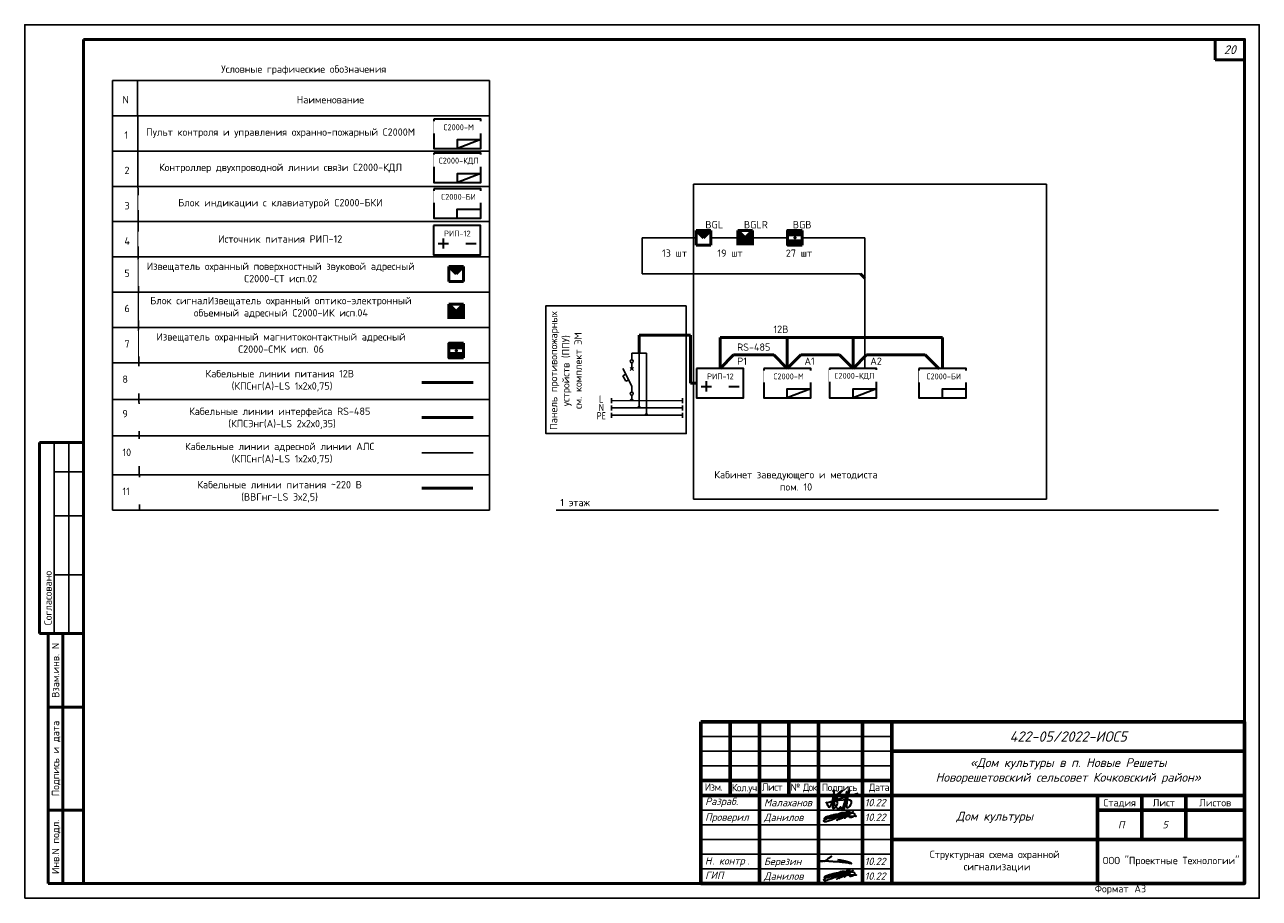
# Paper-space layout '20' of a CAD drawing. Header units: millimetres. Extents: x 0 to 420, y 0 to 297.
import ezdxf
from ezdxf.enums import TextEntityAlignment as Align

# ---------------------------------------------------------------- set-up
doc = ezdxf.new("R2010")
doc.units = ezdxf.units.MM
doc.set_wipeout_variables(frame=1)
doc.linetypes.add('Dashed', pattern=[564.444447, 282.222223, -282.222223])
for name, color, linetype, lineweight in [('....ТЕКСТ', 7, 'Continuous', 15), ('1', 7, 'Continuous', 25), ('_разбивка', 5, 'Continuous', 25), ('Основной АППЗ', 250, 'Continuous', 20), ('подпись_Ном._пера__5', 251, 'Continuous', 18)]:
    doc.layers.add(name, color=color, linetype=linetype, lineweight=lineweight)
for name, color, linetype in [('226-1-Основной', 7, 'Continuous'), ('_0', 7, 'Continuous'), ('_ОС-Извещатели', 170, 'Continuous'), ('RS-485 АППЗ', 5, 'Continuous'), ('Проводки 220', 14, 'Continuous'), ('Текст', 5, 'Continuous'), ('Штампы', 7, 'Continuous')]:
    doc.layers.add(name, color=color, linetype=linetype)
doc.layers.add('_Unplot', color=7, linetype='Continuous', plot=False)
doc.layers.add('ПС', color=7, linetype='Continuous', lineweight=30, true_color=0x991b1e)
doc.styles.add('GOST изосп', font='isocpeui.ttf')
doc.styles.add('ISOCPEUR', font='isocpeur.ttf', dxfattribs={"height": 250})
doc.styles.add('XREF1$0$Standard', font='isocpeur.ttf')
doc.styles.add('Инна', font='isocpeur.ttf')

# ---------------------------------------------------------------- blocks, each defined once
blk = doc.blocks.new('*U62')
at = {"lineweight": 50}
for p, q in [((5, 155), (20, 155)), ((5, 155), (5, 90)), ((5, 90), (20, 90)), ((8, 5), (8, 90)), ((13, 5), (13, 90)), ((8, 65), (20, 65)), ((8, 30), (20, 30)), ((8, 5), (20, 5))]:
    blk.add_line(p, q, dxfattribs=at)
for p, q in [((10, 155), (10, 90)), ((15, 155), (15, 90)), ((10, 145), (20, 145)), ((10, 130), (20, 130)), ((10, 110), (20, 110))]:
    blk.add_line(p, q)
blk.add_lwpolyline([(0, 0), (420, 0), (420, 297), (0, 297)], close=True)
blk.add_lwpolyline([(20, 292), (415, 292), (415, 5), (20, 5)], close=True, dxfattribs=at)
at = {"style": 'XREF1$0$Standard'}
for s, p in [('Согласовано', (7.95, 102.07)), ('Взам.инв. N', (10.5, 77.5)), ('Подпись и дата', (10.5, 47.5)), ('Инв.N подл.', (10.5, 17.5))]:
    blk.add_text(s, height=2.5, rotation=90, dxfattribs=at).set_placement(p, align=Align.MIDDLE_CENTER)
blk.add_text('Формат', height=2.5, dxfattribs=at).set_placement((364.02, 2))
blk.add_text('А3', height=2.5, dxfattribs=at).set_placement((381.51, 2), align=Align.RIGHT)
blk = doc.blocks.new('Данилов')
at = {"layer": 'Текст', "color": 5, "linetype": 'Continuous', "lineweight": 35}
blk.add_spline([(16.57, 2.03), (16.84, 1.96), (16.9, 1.93), (16.11, 1.84), (15.52, 1.83), (14.35, 1.81), (12.86, 1.78), (10.59, 1.71), (8.06, 1.57), (5, 1.33), (1.58, 0.86), (-0.99, 0.45), (-2.84, 0.04), (-3.4, -0.05), (-4, -0.1), (-4.42, 0.02), (-4.58, 0.29), (-4.5, 0.74), (-3.62, 1.41), (-1.22, 2.2), (1.23, 2.84), (3.6, 3.31), (6, 3.65), (8.46, 3.93), (10.51, 4.14), (12.27, 4.24), (14.14, 4.19), (15.02, 3.99), (15.65, 3.67), (15.9, 3.17), (15.68, 2.33), (15.01, 1.6), (14.17, 1.17), (13.27, 1), (12.82, 1.01), (12.5, 1.22), (12.34, 1.52), (12.29, 1.89), (12.33, 2.27), (12.36, 2.51), (12.28, 2.71), (11.98, 2.73), (10.93, 2.22), (10.41, 1.77), (9.49, 0.97), (9.09, 0.61), (9.74, 1.14), (11.34, 2.3), (12.68, 3.32), (13.53, 4), (14.45, 4.84), (14.73, 5.02), (14.1, 4.45), (12.79, 3.75), (9.85, 2.43), (7.98, 1.46), (6.36, 0.51), (5.26, -0.13), (5.02, -0.25), (5.88, 0.1), (6.99, 0.64), (8.06, 1.2), (8.99, 1.85), (9.54, 2.47), (9.64, 2.72), (9.63, 2.9), (9.31, 2.98), (8, 2.69), (7.32, 2.32), (7.13, 2.17), (7.16, 2.04), (7.57, 2.09), (8.58, 2.58), (9.8, 3.18), (10.7, 3.69), (11.72, 4.44), (12.4, 5.08), (12.66, 5.41), (12.66, 5.53), (12.43, 5.49), (11.14, 4.97), (8.85, 3.45), (6.97, 1.87), (6.09, 1.13), (5.01, 0.23), (3.8, -0.86), (4.96, 0.1), (6.7, 1.8), (7.81, 2.86), (9.59, 4.14), (10.41, 4.83), (9.91, 4.33), (7.78, 2.91), (5.86, 1.89), (3.37, 0.71), (0.08, -0.68), (-2.94, -1.71), (-3.97, -2.01), (-4.64, -1.95), (-4.93, -1.69), (-5.05, -1.18), (-4.5, -0.48), (-3.6, 0.13), (-0.26, 1.5), (2.12, 2.21), (4.48, 2.71), (5.04, 2.78), (5.53, 2.76), (5.92, 2.58), (5.7, 2.44), (5.27, 2.38), (4.59, 2.45), (4.26, 2.79), (4.34, 3.12), (4.89, 3.56), (6.53, 4.25), (7.69, 4.48), (8.6, 4.53), (9.05, 4.34), (9.23, 4.06), (9.09, 3.69), (7.96, 3.19), (7.62, 3.1), (7.3, 3.13), (7.22, 3.26), (7.35, 3.41)], degree=3, dxfattribs=at)
blk = doc.blocks.new('Березин')
at = {"layer": 'Текст', "color": 162, "linetype": 'Continuous', "lineweight": 35, "true_color": 0x1b28e4}
blk.add_spline([(6.37, 4.32), (6.46, 4.37), (6.67, 4.53), (6.83, 4.66), (7.07, 4.86), (7.16, 4.96), (7.03, 4.86), (6.71, 4.62), (6.12, 4.21), (5.66, 3.87), (4.86, 3.22), (4.29, 2.8), (3.78, 2.45), (3.31, 2.11), (2.87, 1.84), (2.57, 1.66), (3.04, 2), (3.47, 2.25), (3.65, 2.32), (3.84, 2.3), (4, 2.14), (4.22, 1.8), (4.29, 1.7), (4.1, 1.77), (3.96, 1.79), (3.45, 1.8), (2.67, 1.83), (1.49, 1.79), (-0.24, 1.68), (-1.04, 1.65), (-1.35, 1.62), (0.11, 1.71), (1.67, 1.83), (3.46, 1.92), (4.92, 1.89), (5.68, 1.82), (6.66, 1.67), (7.36, 1.65), (7.98, 1.61), (10.67, 1.46), (12.63, 1.29), (14.6, 1.11), (17.03, 0.86), (18.87, 0.57), (20.24, 0.32), (20.75, 0.24), (20.86, 0.23), (20.68, 0.37), (20.03, 0.64), (18.93, 1.02), (17.2, 1.48), (14.97, 1.98), (13.38, 2.29), (11.56, 2.53)], degree=3, dxfattribs=at)
blk = doc.blocks.new('СМК')
at = {"color": 0, "linetype": 'ByBlock', "lineweight": 50, "ltscale": 100}
blk.add_wipeout([(-2, -2), (-2, 2), (2, 2), (2, -2)], dxfattribs=at)
at = {"linetype": 'ByBlock', "lineweight": 50, "ltscale": 100}
h = blk.add_hatch(color=0, dxfattribs=at)
h.paths.add_polyline_path([(2, 2), (-2, 2), (-2, 0.8), (2, 0.8)])
h.paths.add_polyline_path([(2, -0.8), (-2, -0.8), (-2, -2), (2, -2)])
at = {"color": 0, "linetype": 'ByBlock', "lineweight": 50}
for p, q in [((2, 2), (-2, 2)), ((2, -2), (2, 2)), ((-2, -2), (2, -2))]:
    blk.add_line(p, q, dxfattribs=at)
at = {"color": 0, "linetype": 'ByBlock', "lineweight": 50, "ltscale": 100}
blk.add_line((-2, 2), (-2, -2), dxfattribs=at)
for points in [[(-2, 2), (2, 2), (2, 0.8), (-2, 0.8)], [(-2, -2), (2, -2), (2, -0.8), (-2, -0.8)]]:
    blk.add_lwpolyline(points, close=True, dxfattribs=at)
at = {"layer": '_Unplot', "lineweight": 50, "ltscale": 100}
blk.add_point((0, 0), dxfattribs=at)
blk.add_point((0, 0), dxfattribs=at)
blk = doc.blocks.new('ИОП')
at = {"color": 0, "linetype": 'ByBlock', "lineweight": 50, "ltscale": 100}
blk.add_wipeout([(-2, -2), (-2, 2), (2, 2), (2, -2)], dxfattribs=at)
at = {"linetype": 'ByBlock', "lineweight": 50, "ltscale": 100}
blk.add_hatch(color=0, dxfattribs=at).paths.add_polyline_path([(0, 0), (2, -2), (2, 2)])
at = {"color": 0, "linetype": 'ByBlock', "lineweight": 50, "ltscale": 100}
for p, q in [((2, 2), (-2, 2)), ((2, 2), (0, 0)), ((0, 0), (2, -2)), ((2, -2), (2, 2))]:
    blk.add_line(p, q, dxfattribs=at)
at = {"color": 0, "linetype": 'ByBlock', "lineweight": 50}
for p, q in [((-2, 2), (-2, -2)), ((-2, -2), (2, -2))]:
    blk.add_line(p, q, dxfattribs=at)
blk = doc.blocks.new('ИО')
at = {"color": 0, "linetype": 'ByBlock', "lineweight": 50, "ltscale": 100}
blk.add_wipeout([(-2, -2), (-2, 2), (2, 2), (2, -2)], dxfattribs=at)
at = {"linetype": 'ByBlock', "lineweight": 50, "ltscale": 100}
blk.add_hatch(color=0, dxfattribs=at).paths.add_polyline_path([(-2, -2), (2, -2), (0, 0), (2, 2), (-2, 2)])
at = {"color": 0, "linetype": 'ByBlock', "lineweight": 50, "ltscale": 100}
for p, q in [((2, 2), (-2, 2)), ((2, 2), (0, 0)), ((0, 0), (2, -2)), ((2, -2), (2, 2))]:
    blk.add_line(p, q, dxfattribs=at)
at = {"color": 0, "linetype": 'ByBlock', "lineweight": 50}
blk.add_line((-2, -2), (2, -2), dxfattribs=at)
at = {"color": 0, "linetype": 'ByBlock', "lineweight": 50, "ltscale": 100}
blk.add_point((0, 0), dxfattribs=at)

psp = doc.layouts.new('20')

# ---------------------------------------------------------------- linework, layer by layer
at = {"layer": '....ТЕКСТ'}
psp.add_line((158.1, 143.84), (29.81, 143.84), dxfattribs=at)
at = {"ltscale": 100}
for p, q in [((414.99, 291.92), (404.99, 291.92)), ((217.01, 224.47), (210.01, 224.47)), ((210.01, 224.47), (210.01, 212.23)), ((264.5, 224.47), (285.83, 224.47)), ((210.01, 212.23), (284.33, 212.23)), ((134.36, 151.32), (152.51, 151.32))]:
    psp.add_line(p, q, dxfattribs=at)
at = {"lineweight": 50, "ltscale": 100}
for p, q in [((404.99, 291.92), (404.99, 284.92)), ((404.99, 284.92), (414.99, 284.92))]:
    psp.add_line(p, q, dxfattribs=at)
at = {"color": 0}
for p, q in [((206.5, 181.98), (206.5, 179.88)), ((206.5, 173.98), (203.5, 179.98)), ((206.5, 171.98), (206.5, 173.98))]:
    psp.add_line(p, q, dxfattribs=at)
at = {"color": 0, "linetype": 'Continuous'}
for p, q in [((204.49, 178.1), (203.52, 177.56)), ((203.52, 177.56), (204.49, 175.74)), ((204.49, 175.74), (205.35, 176.11))]:
    psp.add_line(p, q, dxfattribs=at)
at = {"ltscale": 100}
for points in [[(229.89, 224.47), (217.01, 224.47)], [(246.33, 224.47), (233.43, 224.47)], [(260.5, 224.47), (247.6, 224.47)]]:
    psp.add_lwpolyline(points, dxfattribs=at)
at = {"color": 0}
for points in [[(205.96, 179.33), (207.05, 180.42)], [(205.96, 180.42), (207.05, 179.33)]]:
    psp.add_lwpolyline(points, dxfattribs=at)
at = {"color": 0, "lineweight": 25, "const_width": 0.7}
for points in [[(206.85, 169.12, 1), (206.15, 169.12)], [(209.35, 166.62, 1), (208.65, 166.62)], [(211.85, 164.12, 1), (211.15, 164.12)]]:
    psp.add_lwpolyline(points, format="xyb", dxfattribs=at)
at = {"color": 0}
for centre in [(206.5, 182.48), (206.5, 171.48)]:
    psp.add_circle(centre, 0.5, dxfattribs=at)
at = {"layer": '1', "linetype": 'Continuous', "lineweight": 60}
for points in [[(229.99, 59.92), (414.99, 59.92)], [(229.99, 4.92), (229.99, 59.92)], [(229.99, 59.92), (414.99, 59.92)], [(229.99, 4.92), (229.99, 59.92)], [(239.99, 59.92), (239.99, 34.92)], [(239.99, 59.92), (239.99, 34.92)], [(249.99, 59.92), (249.99, 4.92)], [(249.99, 59.92), (249.99, 4.92)], [(259.99, 59.92), (259.99, 34.92)], [(259.99, 59.92), (259.99, 34.92)], [(269.99, 59.92), (269.99, 4.92)], [(269.99, 59.92), (269.99, 4.92)], [(284.99, 59.92), (284.99, 4.92)], [(284.99, 59.92), (284.99, 4.92)], [(294.99, 4.92), (294.99, 59.91)], [(294.99, 4.92), (294.99, 59.91)], [(294.99, 49.92), (414.99, 49.92)], [(294.99, 49.92), (414.99, 49.92)], [(229.99, 39.92), (294.99, 39.92)], [(229.99, 39.92), (294.99, 39.92)], [(229.99, 34.92), (414.99, 34.92)], [(229.99, 34.92), (414.99, 34.92)], [(364.99, 4.92), (364.99, 34.92)], [(364.99, 34.92), (364.99, 4.92)], [(364.99, 4.92), (364.99, 34.92)], [(364.99, 34.92), (364.99, 4.92)], [(379.99, 34.92), (379.99, 19.92)], [(379.99, 34.92), (379.99, 19.92)], [(394.99, 34.92), (394.99, 19.92)], [(394.99, 34.92), (394.99, 19.92)], [(364.99, 29.92), (414.99, 29.92)], [(364.99, 29.92), (414.99, 29.92)], [(294.99, 19.92), (414.99, 19.92)], [(294.99, 19.92), (414.99, 19.92)]]:
    psp.add_lwpolyline(points, dxfattribs=at)
at = {"layer": '1', "linetype": 'Continuous', "lineweight": 60, "ltscale": 100}
for points in [[(414.99, 4.92), (414.99, 59.92)], [(414.99, 4.92), (414.99, 59.92)], [(229.99, 4.92), (414.99, 4.92)], [(229.99, 4.92), (414.99, 4.92)]]:
    psp.add_lwpolyline(points, dxfattribs=at)
at = {"layer": '1', "linetype": 'Continuous', "lineweight": 25}
for points in [[(229.99, 54.92), (294.99, 54.92)], [(229.99, 54.92), (294.99, 54.92)], [(229.99, 49.92), (294.99, 49.92)], [(229.99, 49.92), (294.99, 49.92)], [(229.99, 44.92), (294.99, 44.92)], [(229.99, 44.92), (294.99, 44.92)], [(229.99, 29.92), (294.99, 29.92)], [(229.99, 29.92), (294.99, 29.92)], [(229.99, 24.92), (294.99, 24.92)], [(229.99, 24.92), (294.99, 24.92)], [(229.99, 19.92), (294.99, 19.92)], [(229.99, 19.92), (294.99, 19.92)], [(229.99, 14.92), (294.99, 14.92)], [(229.99, 14.92), (294.99, 14.92)], [(229.99, 9.92), (294.99, 9.92)], [(229.99, 9.92), (294.99, 9.92)]]:
    psp.add_lwpolyline(points, dxfattribs=at)
at = {"layer": '226-1-Основной', "lineweight": 25}
for p, q in [((29.81, 131.84), (29.81, 277.96)), ((38.37, 277.96), (39.05, 131.84)), ((158.1, 131.84), (158.1, 277.96)), ((158.1, 265.96), (29.81, 265.96)), ((158.1, 253.96), (29.81, 253.96)), ((158.1, 241.96), (29.81, 241.96)), ((158.1, 229.96), (29.81, 229.96)), ((158.1, 217.96), (29.81, 217.96)), ((158.1, 217.96), (29.81, 217.96)), ((158.1, 205.96), (29.81, 205.96)), ((158.1, 205.96), (29.81, 205.96)), ((158.1, 193.96), (29.81, 193.96)), ((158.1, 193.96), (29.81, 193.96)), ((158.1, 181.96), (29.81, 181.96)), ((158.1, 169.54), (29.81, 169.54)), ((158.1, 143.84), (29.81, 143.84)), ((158.1, 131.84), (29.81, 131.84))]:
    psp.add_line(p, q, dxfattribs=at)
psp.add_lwpolyline([(29.81, 277.96), (158.1, 277.96)], dxfattribs=at)
at = {"layer": '226-1-Основной', "color": 0, "lineweight": 25}
psp.add_lwpolyline([(206.5, 182.98), (206.5, 185.25)], dxfattribs=at)
at = {"layer": 'RS-485 АППЗ', "lineweight": 50}
for p, q in [((236.57, 190.56), (306.93, 190.56)), ((306.93, 190.56), (312.22, 190.56)), ((134.36, 175.32), (152.51, 175.32))]:
    psp.add_line(p, q, dxfattribs=at)
at = {"layer": 'RS-485 АППЗ', "color": 32, "lineweight": 50, "true_color": 0xcd6928}
for p, q in [((241.16, 184.68), (254.83, 184.68)), ((259.43, 180.08), (264.03, 184.68)), ((277.22, 184.68), (264.03, 184.68)), ((281.82, 180.08), (286.42, 184.68)), ((302.29, 184.68), (286.42, 184.68)), ((306.32, 184.68), (294.35, 184.68)), ((134.36, 163.32), (152.51, 163.32))]:
    psp.add_line(p, q, dxfattribs=at)
at = {"layer": 'RS-485 АППЗ', "lineweight": 50}
for points in [[(259.43, 190.56), (259.43, 180.08)], [(281.82, 190.56), (281.82, 180.08)]]:
    psp.add_lwpolyline(points, dxfattribs=at)
at = {"layer": 'RS-485 АППЗ', "color": 32, "lineweight": 50, "true_color": 0xcd6928}
for points in [[(259.43, 180.08), (254.83, 184.68)], [(281.82, 180.08), (277.22, 184.68)]]:
    psp.add_lwpolyline(points, dxfattribs=at)
at = {"layer": 'Основной АППЗ', "color": 0, "lineweight": 25}
for p, q in [((199.67, 169.98), (199.67, 168.25)), ((223.74, 169.98), (223.74, 168.25)), ((199.67, 167.48), (199.67, 165.75)), ((199.67, 164.98), (199.67, 163.25)), ((223.74, 167.48), (223.74, 165.75)), ((223.74, 164.98), (223.74, 163.25))]:
    psp.add_line(p, q, dxfattribs=at)
psp.add_lwpolyline([(225.07, 201.36), (225.07, 157.9), (177.28, 157.9), (177.28, 201.36)], close=True, dxfattribs=at)
for points in [[(209, 185.25), (209, 166.62)], [(211.5, 185.25), (211.5, 164.12)], [(206.5, 170.98), (206.5, 169.12)], [(199.67, 166.62), (223.74, 166.62)], [(199.67, 164.12), (223.74, 164.12)]]:
    psp.add_lwpolyline(points, dxfattribs=at)
at = {"layer": 'Основной АППЗ', "color": 0, "lineweight": 25, "const_width": 0.5}
psp.add_lwpolyline([(199.67, 169.12), (223.74, 169.12)], dxfattribs=at)
at = {"layer": 'подпись_Ном._пера__5', "color": 5, "linetype": 'Continuous', "lineweight": 35}
psp.add_spline([(272.56, 32.73), (273.78, 30.87), (275.37, 36.61), (275.14, 35.28), (274.86, 31.09), (274.91, 30.6), (275.72, 30.76), (277.13, 35.48), (278.19, 36.48), (277.88, 36.37), (276.18, 30.75), (277.15, 30.55), (277.51, 30.99), (277.68, 30.54), (279.66, 36.25), (278.79, 30.31), (280.55, 36.63), (279.99, 30.68), (281.27, 32.22), (273.5, 32.43), (283.54, 35.7)], degree=3, dxfattribs=at)
at = {"layer": 'Проводки 220', "linetype": 'Dashed', "lineweight": 50}
for p, q in [((226.44, 191.42), (209, 191.42)), ((134.3, 139.32), (152.45, 139.32))]:
    psp.add_line(p, q, dxfattribs=at)
psp.add_lwpolyline([(209, 185.25), (209, 191.42)], dxfattribs=at)
at = {"layer": 'Проводки 220', "color": 0, "lineweight": 25}
psp.add_lwpolyline([(206.5, 185.25), (211.5, 185.25)], dxfattribs=at)
at = {"layer": 'ПС', "color": 32, "lineweight": 50, "true_color": 0xcd6928}
psp.add_line((285.83, 210.73), (284.33, 212.23), dxfattribs=at)
at = {"layer": 'ПС', "color": 0, "lineweight": 30}
for points in [[(139.2, 264.78), (139.2, 254.78), (155.2, 254.78), (155.2, 264.78), (139.2, 264.78)], [(147.2, 254.78), (147.2, 257.86), (155.2, 257.86)], [(155.2, 257.86), (147.2, 254.78)], [(139.2, 253.24), (139.2, 243.24), (155.2, 243.24), (155.2, 253.24), (139.2, 253.24)], [(147.2, 243.24), (147.2, 246.31), (155.2, 246.31)], [(155.2, 246.31), (147.2, 243.24)], [(139.14, 241.13), (139.14, 231.13), (155.14, 231.13), (155.14, 241.13), (139.14, 241.13)], [(147.14, 231.13), (147.14, 234.2), (155.14, 234.2)], [(251.43, 180.08), (251.43, 170.08), (267.43, 170.08), (267.43, 180.08), (251.43, 180.08)], [(273.82, 180.08), (273.82, 170.08), (289.82, 170.08), (289.82, 180.08), (273.82, 180.08)], [(304.22, 180.08), (304.22, 170.08), (320.22, 170.08), (320.22, 180.08), (304.22, 180.08)], [(259.43, 170.08), (259.43, 173.15), (267.43, 173.15)], [(267.43, 173.15), (259.43, 170.08)], [(281.82, 170.08), (281.82, 173.15), (289.82, 173.15)], [(289.82, 173.15), (281.82, 170.08)], [(312.22, 170.08), (312.22, 173.15), (320.22, 173.15)]]:
    psp.add_lwpolyline(points, dxfattribs=at)

# ---------------------------------------------------------------- block references
at = {"layer": 'Текст', "xscale": 0.5, "yscale": 0.5, "zscale": 0.5}
for name, p in [('Данилов', (274.39, 26.87)), ('Березин', (270.83, 11.68)), ('Данилов', (274.39, 6.87))]:
    psp.add_blockref(name, p, dxfattribs=at)

# ---------------------------------------------------------------- texts
at = {"layer": '....ТЕКСТ', "lineweight": 0, "ltscale": 100, "style": 'ISOCPEUR'}
for s, p in [('Стадия', (372.49, 32.42)), ('Лист', (387.49, 32.42)), ('Листов', (404.99, 32.42))]:
    psp.add_text(s, height=2.5, dxfattribs=at).set_placement(p, align=Align.MIDDLE_CENTER)
at = {"layer": '....ТЕКСТ', "insert": (236.65, 177.34), "char_height": 2, "width": 15.1845, "attachment_point": 5, "line_spacing_factor": 0.75, "style": 'ISOCPEUR', "bg_fill": 2}
psp.add_mtext('\\pt0,6;РИП-12', dxfattribs=at)
at = {"layer": '....ТЕКСТ', "insert": (262.38, 141.86), "char_height": 2.5, "width": 63.3418, "attachment_point": 5, "style": 'ISOCPEUR', "bg_fill": 3, "box_fill_scale": 1, "bg_fill_color": 256, "bg_fill_transparency": 0}
psp.add_mtext('\\A1;\\pt0,7.5;Кабинет заведующего и методиста{\\A0;\\Pпом. 10}', dxfattribs=at)
at = {"color": 0, "lineweight": 25, "style": 'ISOCPEUR'}
for s, p in [('12В', (254.72, 192.12)), ('RS-485 ', (242.34, 186.05))]:
    psp.add_text(s, height=2.5, dxfattribs=at).set_placement(p)
at = {"color": 0, "lineweight": 25, "insert": (184.08, 179.3), "char_height": 2.5, "attachment_point": 5, "rotation": 90, "style": 'ISOCPEUR'}
psp.add_mtext_dynamic_manual_height_columns('\\A1;Панель противопожарных устройств (ППУ)\\Pсм. комплект ЭМ ', width=48.5853, gutter_width=12.5, heights=[0], dxfattribs=at)
at = {"color": 0, "lineweight": 25, "char_height": 2.5, "attachment_point": 5, "style": 'ISOCPEUR'}
for s, insert in [('{\\W0.8;N}', (196.15, 166.76)), ('{\\W0.8;L}', (196.15, 169.62)), ('{\\W0.8;РЕ}', (196.15, 163.95))]:
    psp.add_mtext_dynamic_manual_height_columns(s, width=188.3685, gutter_width=12.5, heights=[0], dxfattribs=dict(at, insert=insert))
at = {"lineweight": 0, "ltscale": 100, "char_height": 2.5, "style": 'ISOCPEUR'}
for s, insert, width, attachment_point in [('\\pi2.61553;{\\T0.92;Изм.}', (228.72, 38.98), 10, 1), ('\\pi0.5;{\\T0.92;Кол.уч.}', (239.99, 38.78), 10, 1), ('\\pi0.5;{\\T0.92;Кол.уч.}', (239.99, 38.78), 10, 1), ('\\pi2.05303;{\\T0.92;Лист}', (248.72, 38.98), 10, 1), ('\\pi0.8;{\\T0.85;№ Док.}', (264.88, 37.42), 10.2234, 5), ('\\pi0.5;{\\T0.92;Подпись}', (276.86, 37.42), 16.2704, 5), ('{\\T0.92;Дата}', (290.63, 37.42), 11.2704, 5)]:
    psp.add_mtext(s, dxfattribs=dict(at, insert=insert, width=width, attachment_point=attachment_point))
at = {"layer": '1', "style": 'GOST изосп'}
for s, p in [('Разраб.', (231.49, 31.64)), ('Разраб.', (231.49, 31.64)), ('Малаханов', (251.49, 31.2)), ('10.22', (285.75, 31.2)), ('Проверил', (231.46, 26.26)), ('Проверил', (231.46, 26.26)), ('Данилов', (251.49, 26.2)), ('10.22', (285.75, 26.2)), ('Н', (231.39, 11.39)), ('Н', (231.39, 11.39)), ('контр', (236.17, 11.39)), ('контр', (236.17, 11.39)), ('Березин', (251.49, 11.2)), ('Березин', (251.49, 11.2)), ('10.22', (285.75, 11.2)), ('ГИП', (231.46, 6.49)), ('ГИП', (231.46, 6.49)), ('. ', (233.84, 11.39)), ('. ', (233.84, 11.39)), ('.', (245.84, 11.39)), ('.', (245.84, 11.39)), ('Данилов', (251.49, 6.2)), ('Данилов', (251.49, 6.2)), ('10.22', (285.75, 6.2))]:
    psp.add_text(s, height=2.5, dxfattribs=at).set_placement(p)
at = {"layer": '1', "attachment_point": 5, "style": 'GOST изосп'}
for s, insert, char_height, width in [('422-05/2022-ИОС5', (354.99, 54.91), 3.5, 120), ('\\pl1.02035;П', (372.49, 24.92), 2.5, 15)]:
    psp.add_mtext(s, dxfattribs=dict(at, insert=insert, char_height=char_height, width=width))
at = {"layer": '1', "insert": (354.99, 43.14), "char_height": 3, "attachment_point": 5, "style": 'GOST изосп'}
psp.add_mtext_dynamic_manual_height_columns('«Дом культуры в п. Новые Решеты  \\PНоворешетовский сельсовет Кочковский район»', width=120, gutter_width=12.5, heights=[15], dxfattribs=at)
at = {"layer": '226-1-Основной', "lineweight": 25, "style": 'ISOCPEUR'}
for s, p in [('Условные графические обозначения', (66.84, 280.57)), ('N', (33.26, 270.17)), ('Наименование', (92.52, 270.17)), ('1', (33.93, 258.13)), ('2', (33.93, 246.13)), ('3', (33.93, 234.13)), ('4', (33.93, 222.13)), ('5', (33.93, 211.19)), ('6', (33.93, 199.19)), ('7', (33.93, 187.15)), ('8', (33.25, 175.15)), ('9', (33.25, 163.42)), ('10', (33.25, 150.3)), ('11', (33.25, 137.03))]:
    psp.add_text(s, height=2.5, dxfattribs=at).set_placement(p)
at = {"layer": '_0', "lineweight": 25, "char_height": 2.501, "attachment_point": 5, "style": 'ISOCPEUR', "bg_fill": 3, "box_fill_scale": 1, "bg_fill_color": 256, "bg_fill_transparency": 0}
for s, insert, width in [('BGL', (234.57, 228.93), 6.0387), ('BGLR', (248.73, 228.93), 6.0387), ('BGB', (264.48, 228.93), 10.1395), ('19 шт', (239.94, 219.25), 10.6125), ('27 шт', (263.41, 219.25), 9.7417)]:
    psp.add_mtext(s, dxfattribs=dict(at, insert=insert, width=width))
at = {"layer": '_0', "color": 0, "lineweight": 25, "insert": (187.2, 134.47), "char_height": 2.501, "width": 14.0835, "attachment_point": 5, "style": 'ISOCPEUR', "bg_fill": 2}
psp.add_mtext('1 этаж', dxfattribs=at)
at = {"layer": '_разбивка', "color": 0, "style": 'Инна'}
for s, insert, char_height, width, attachment_point in [('{\\fISOCPEUR|b0|i1|c204|p34;20}', (409.99, 288.42), 3, 10, 5), ('{\\fISOCPEUR|b0|i1|c204|p34;Дом культуры }', (329.99, 27.42), 3, 70, 5), ('{\\fISOCPEUR|b0|i1|c204|p34;5}', (387.04, 26.2), 2.5, 1.025, 1), ('Структурная схема охранной\\P сигнализации', (329.99, 12.42), 2.5, 70, 5), ('ООО "Проектные Технологии"', (389.99, 12.42), 2.5, 50, 5)]:
    psp.add_mtext(s, dxfattribs=dict(at, insert=insert, char_height=char_height, width=width, attachment_point=attachment_point))

# ---------------------------------------------------------------- next in the draw order: linework, layer by layer
at = {"color": 0, "lineweight": 30}
for points in [[(228.57, 180.08), (228.57, 170.08), (244.57, 170.08), (244.57, 180.08), (228.57, 180.08)], [(230.11, 173.95), (233.6, 173.95)], [(231.86, 175.69), (231.86, 172.21)], [(239.58, 173.95), (243.07, 173.95)]]:
    psp.add_lwpolyline(points, dxfattribs=at)
at = {"layer": '_0', "lineweight": 25}
psp.add_lwpolyline([(180.8, 131.9), (406.15, 131.9)], dxfattribs=at)
at = {"layer": 'RS-485 АППЗ', "lineweight": 50}
psp.add_lwpolyline([(236.57, 190.56), (236.57, 180.08)], dxfattribs=at)
at = {"layer": 'RS-485 АППЗ', "color": 32, "lineweight": 50, "true_color": 0xcd6928}
psp.add_lwpolyline([(236.57, 180.08), (241.16, 184.68)], dxfattribs=at)
at = {"layer": 'Проводки 220', "linetype": 'Dashed', "lineweight": 50}
for p, q in [((226.44, 175.08), (226.44, 191.42)), ((228.57, 175.08), (226.44, 175.08))]:
    psp.add_line(p, q, dxfattribs=at)

# ---------------------------------------------------------------- next in the draw order: texts
at = {"layer": '....ТЕКСТ', "char_height": 2, "width": 15.1845, "attachment_point": 5, "line_spacing_factor": 0.75, "style": 'ISOCPEUR', "bg_fill": 2}
for s, insert in [('\\pt0,6;С2000-М', (259.87, 177.34)), ('\\pt0,6;С2000-БИ', (312.66, 177.34))]:
    psp.add_mtext(s, dxfattribs=dict(at, insert=insert))
at = {"color": 0, "lineweight": 25, "style": 'ISOCPEUR'}
psp.add_text('Р1', height=2.5, dxfattribs=at).set_placement((242.38, 181.27))

# ---------------------------------------------------------------- next in the draw order: linework, layer by layer
at = {"layer": 'RS-485 АППЗ', "color": 32, "lineweight": 50, "true_color": 0xcd6928}
psp.add_line((311.12, 179.88), (306.32, 184.68), dxfattribs=at)
at = {"layer": 'RS-485 АППЗ', "lineweight": 50}
psp.add_lwpolyline([(312.22, 190.56), (312.22, 180.08)], dxfattribs=at)

# ---------------------------------------------------------------- next in the draw order: block references
at = {"layer": 'Штампы', "color": 7}
psp.add_blockref('*U62', (-0.01, -0.08), dxfattribs=at)

# ---------------------------------------------------------------- next in the draw order: texts
at = {"color": 0, "lineweight": 25, "style": 'ISOCPEUR'}
psp.add_text('А1', height=2.5, dxfattribs=at).set_placement((265.25, 181.27))

# ---------------------------------------------------------------- next in the draw order: block references
at = {"color": 116, "lineweight": 30, "true_color": 0x136734, "xscale": -1.26, "yscale": 1.26, "zscale": 0.00126, "rotation": 269.9029536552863}
psp.add_blockref('ИО', (146.8, 199.41), dxfattribs=at)
at = {"layer": '_ОС-Извещатели', "color": 219, "true_color": 0x642165, "xscale": -1.25235, "yscale": 1.25235, "zscale": 0.00125235, "rotation": 270}
psp.add_blockref('ИОП', (146.81, 212.17), dxfattribs=at)
at = {"layer": '_ОС-Извещатели', "xscale": -1.242, "yscale": 1.242, "zscale": 0.001242}
psp.add_blockref('СМК', (146.81, 186.12), dxfattribs=at)

# ---------------------------------------------------------------- next in the draw order: texts
at = {"layer": '....ТЕКСТ', "char_height": 2.5, "width": 94.1064, "attachment_point": 5, "style": 'ISOCPEUR', "bg_fill": 2}
for s, insert in [('Пульт контроля и управления охранно-пожарный С2000М', (87.04, 260.07)), ('Контроллер двухпроводной линии связи С2000-КДЛ', (87.04, 248.07)), ('Блок индикации с клавиатурой С2000-БКИ', (86.98, 236.07)), ('Источник питания РИП-12', (86.93, 224.07)), ('Извещатель охранный поверхностный звуковой адресный С2000-СТ исп.02', (87.1, 212.7)), ('Блок сигналИзвещатель охранный оптико-электронный объемный адресный С2000-ИК исп.04', (87.15, 200.7)), ('Извещатель охранный магнитоконтактный адресный С2000-СМК исп. 06', (87.21, 188.7)), ('Кабельные линии питания 12В\\P (КПСнг(А)-LS 1х2х0,75)', (86.75, 175.9)), ('Кабельные линии интерфейса RS-485\\P (КПСЭнг(А)-LS 2х2х0,35)', (86.75, 163.11)), ('Кабельные линии адресной линии АЛС\\P (КПСнг(А)-LS 1х2х0,75)', (86.75, 151.15)), ('Кабельные линии питания ~220 В\\P(ВВГнг-LS 3х2,5)', (86.7, 138.17))]:
    psp.add_mtext(s, dxfattribs=dict(at, insert=insert))
at = {"layer": '....ТЕКСТ', "char_height": 2, "width": 15.1845, "attachment_point": 5, "line_spacing_factor": 0.75, "style": 'ISOCPEUR', "bg_fill": 2}
for s, insert in [('\\pt0,6;С2000-М', (147.63, 262.04)), ('\\pt0,6;С2000-КДЛ', (147.63, 250.5)), ('\\pt0,6;С2000-БИ', (147.58, 238.39)), ('\\pt0,6;РИП-12', (147.17, 225.92)), ('\\pt0,6;С2000-КДЛ', (282.25, 177.34))]:
    psp.add_mtext(s, dxfattribs=dict(at, insert=insert))

# ---------------------------------------------------------------- next in the draw order: linework, layer by layer
at = {"ltscale": 100}
psp.add_line((285.83, 180.08), (285.83, 224.47), dxfattribs=at)
at = {"color": 0, "linetype": 'Dashed', "lineweight": 25}
psp.add_lwpolyline([(227.47, 242.69), (347.56, 242.69), (347.56, 135.62), (227.47, 135.62)], close=True, dxfattribs=at)
at = {"color": 0, "lineweight": 30}
for points in [[(139.09, 228.66), (139.09, 218.66), (155.09, 218.66), (155.09, 228.66), (139.09, 228.66)], [(142.38, 224.27), (142.38, 220.79)], [(140.63, 222.53), (144.12, 222.53)], [(150.1, 222.53), (153.59, 222.53)]]:
    psp.add_lwpolyline(points, dxfattribs=at)
at = {"layer": '226-1-Основной', "lineweight": 25}
psp.add_line((158.1, 157.11), (29.81, 157.11), dxfattribs=at)

# ---------------------------------------------------------------- next in the draw order: texts
at = {"color": 0, "lineweight": 25, "style": 'ISOCPEUR'}
psp.add_text('А2', height=2.5, dxfattribs=at).set_placement((287.64, 181.27))

# ---------------------------------------------------------------- next in the draw order: block references
at = {"color": 116, "lineweight": 30, "true_color": 0x136734, "xscale": -1.26, "yscale": 1.26, "zscale": 0.00126, "rotation": 269.9029536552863}
psp.add_blockref('ИО', (245.08, 224.48), dxfattribs=at)
at = {"layer": '_ОС-Извещатели', "color": 219, "true_color": 0x642165, "xscale": -1.25235, "yscale": 1.25235, "zscale": 0.00125235, "rotation": 270}
psp.add_blockref('ИОП', (230.93, 224.47), dxfattribs=at)
at = {"layer": '_ОС-Извещатели', "xscale": -1.242, "yscale": 1.242, "zscale": 0.001242}
psp.add_blockref('СМК', (262.02, 224.47), dxfattribs=at)

# ---------------------------------------------------------------- next in the draw order: texts
at = {"layer": '_0', "lineweight": 25, "insert": (221.07, 219.25), "char_height": 2.501, "width": 10.6125, "attachment_point": 5, "style": 'ISOCPEUR', "bg_fill": 3, "box_fill_scale": 1, "bg_fill_color": 256, "bg_fill_transparency": 0}
psp.add_mtext('13 шт', dxfattribs=at)

doc.saveas('drawing.dxf')
